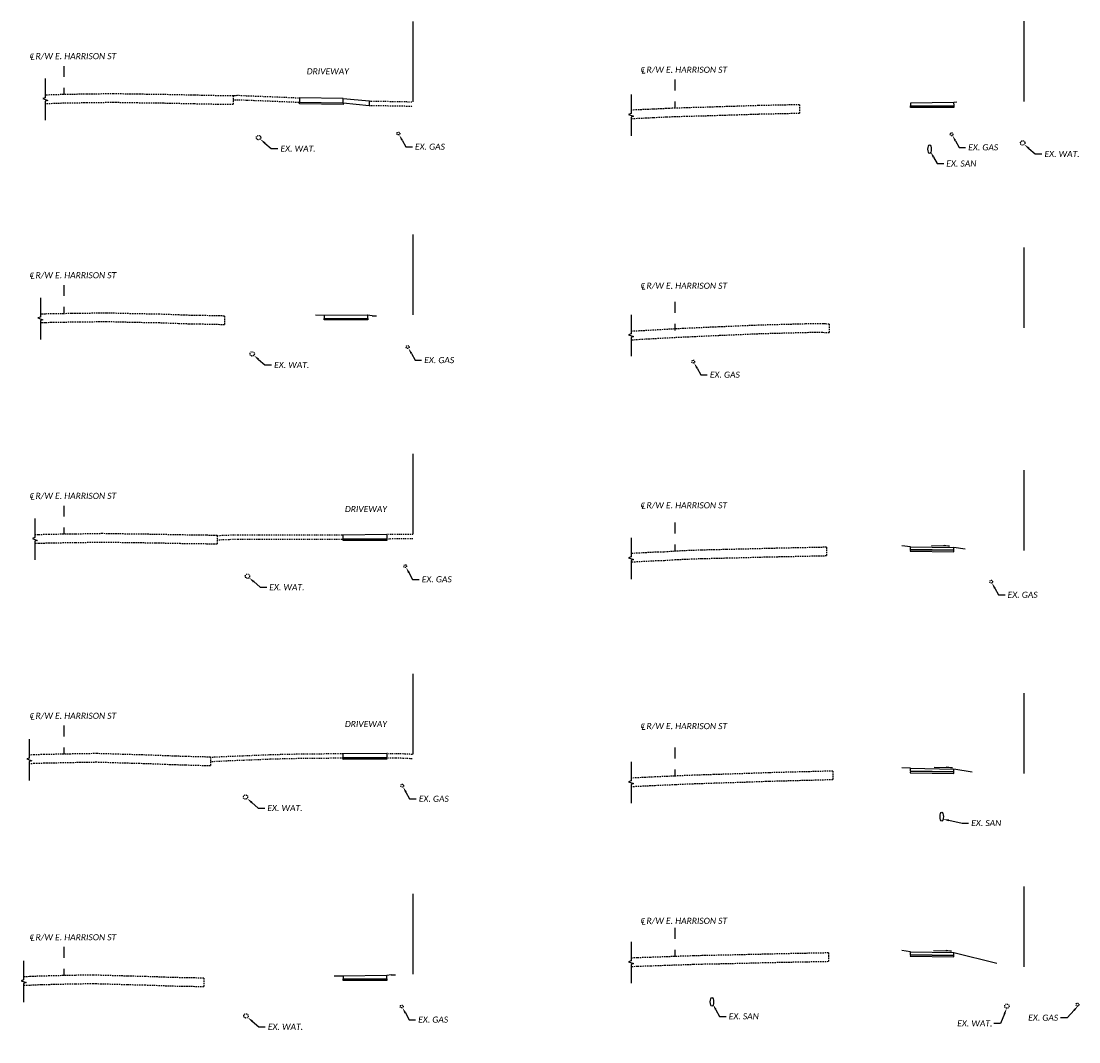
# Model space of a CAD drawing. Header units: feet. Extents: x 2307298 to 2307817, y 363952 to 364207.
# Tile 4 of 8: x 2307422 to 2307543, y 364088 to 364205. Entities that reach past the tile are written whole.
import ezdxf
from ezdxf import colors
from ezdxf.entities.mleader import LeaderData, LeaderLine
from ezdxf.math import Vec2, Vec3

# ---------------------------------------------------------------- set-up
doc = ezdxf.new("R2010")
doc.units = ezdxf.units.FT
doc.header["$MEASUREMENT"] = 0
for name, pattern in [('2', [0.1, 0.06, -0.04]), ('5', [0.1, 0.05, -0.05]), ('cl5', [25, 1.25, -1.25, 20, -1.25, 1.25]), ('OhDOT_USTN3', [0.22, 0.165, -0.055]), ('OhDOT_USTN5', [0.11, 0.055, -0.055]), ('rowex', [0])]:
    doc.linetypes.add(name, pattern=pattern)
for name, color, linetype in [('PF_X_Gas', 2, '5'), ('PF_X_Sanitary_Line', 3, '2'), ('PF_X_Water', 131, '5'), ('PV_P_Drive', 230, 'Continuous'), ('PV_P_Walk', 231, 'Continuous'), ('PV_X_Driveway', 7, 'OhDOT_USTN5'), ('RW_X_CL_5', 6, 'cl5'), ('RW_X_Fee_RW', 6, 'rowex'), ('SH_Text', 7, 'Continuous'), ('UT_X_Sanitary_Cells', 3, 'Continuous'), ('XS_P_Finished_Grade_Seeded', 3, 'Continuous'), ('XS_P_Pavt_Layers', 251, 'Continuous'), ('XS_P_Text_Info', 7, 'Continuous'), ('XS_X_Pavt', 133, 'OhDOT_USTN3')]:
    doc.layers.add(name, color=color, linetype=linetype)
doc.styles.add('Slanted Normal (0.14) Font 31', font='calibrii.ttf', dxfattribs={"height": 0.14})
doc.styles.add('Slanted-Normal', font='calibrii.ttf', dxfattribs={"height": 0.14})

# ---------------------------------------------------------------- blocks, each defined once
blk = doc.blocks.new('Walk_Agg_Base')
at = {"layer": 'XS_P_Pavt_Layers'}
blk.add_lwpolyline([(0, 0), (5, 0), (5, -0.17), (0, -0.17)], close=True, dxfattribs=at)
blk = doc.blocks.new('WALK_Arrow')
at = {"layer": 'XS_P_Text_Info', "color": 9, "linetype": 'ByBlock', "lineweight": -2}
blk.add_lwpolyline([(3.63, 0.26), (3.63, 0.37), (4.26, 0.26), (2.18, 0.26)], dxfattribs=at)

msp = doc.modelspace()

# ---------------------------------------------------------------- linework, layer by layer
at = {"layer": 'PF_X_Gas'}
for centre in [(2307464.85, 364192.28), (2307528.24, 364192.2), (2307465.92, 364167.81), (2307498.64, 364166.14), (2307465.64, 364142.69), (2307532.77, 364140.92), (2307465.29, 364117.54), (2307465.23, 364092.22), (2307542.66, 364092.44)]:
    msp.add_circle(centre, 0.167, dxfattribs=at)
at = {"layer": 'PF_X_Water'}
for centre in [(2307448.84, 364191.81), (2307536.39, 364191.2), (2307448.11, 364167.02), (2307447.57, 364141.54), (2307447.34, 364116.23), (2307534.58, 364092.26), (2307447.4, 364091.14)]:
    msp.add_circle(centre, 0.25, dxfattribs=at)
at = {"layer": 'PV_P_Drive'}
for points in [[(2307458.52, 364196.29), (2307461.52, 364196.01)], [(2307458.52, 364195.79), (2307461.52, 364195.51)], [(2307461.52, 364196.01), (2307461.52, 364195.51)]]:
    msp.add_lwpolyline(points, dxfattribs=at)
at = {"layer": 'PV_P_Walk'}
for points in [[(2307458.52, 364196.29), (2307453.52, 364196.37), (2307453.52, 364195.87), (2307458.52, 364195.79)], [(2307523.52, 364195.77), (2307523.52, 364195.44), (2307528.53, 364195.49), (2307528.52, 364195.82)], [(2307456.35, 364171.41), (2307456.35, 364171.08), (2307461.35, 364171.13), (2307461.35, 364171.46)], [(2307458.52, 364146.29), (2307463.52, 364146.34), (2307463.52, 364145.84), (2307458.52, 364145.79)], [(2307458.52, 364121.21), (2307463.52, 364121.24), (2307463.52, 364120.74), (2307458.52, 364120.71)], [(2307458.52, 364095.71), (2307458.52, 364095.38), (2307463.53, 364095.43), (2307463.52, 364095.76)]]:
    msp.add_lwpolyline(points, close=True, dxfattribs=at)
for points in [[(2307523.52, 364144.92), (2307528.52, 364144.84)], [(2307523.52, 364144.58), (2307523.52, 364144.92)], [(2307523.52, 364144.58), (2307528.52, 364144.51)], [(2307528.52, 364144.51), (2307528.52, 364144.84)], [(2307523.52, 364119.52), (2307528.52, 364119.44)], [(2307523.52, 364119.18), (2307523.52, 364119.52)], [(2307523.52, 364119.18), (2307528.52, 364119.11)], [(2307528.52, 364119.11), (2307528.52, 364119.44)], [(2307523.52, 364098.49), (2307528.52, 364098.41)], [(2307523.52, 364098.15), (2307523.52, 364098.49)], [(2307523.52, 364098.15), (2307528.52, 364098.08)], [(2307528.52, 364098.08), (2307528.52, 364098.41)]]:
    msp.add_lwpolyline(points, dxfattribs=at)
at = {"layer": 'PV_X_Driveway'}
for points in [[(2307445.93, 364196.6), (2307445.97, 364196.64), (2307446.09, 364196.64), (2307446.43, 364196.67), (2307447.61, 364196.61), (2307450.18, 364196.51), (2307452.82, 364196.4), (2307453.21, 364196.38), (2307453.52, 364196.37)], [(2307445.93, 364196.13), (2307446.43, 364196.16), (2307447.59, 364196.11), (2307450.16, 364196.01), (2307452.8, 364195.9), (2307453.19, 364195.88), (2307453.5, 364195.87)], [(2307461.51, 364195.51), (2307466.51, 364195.42)], [(2307461.52, 364196.01), (2307466.52, 364195.92)], [(2307444.08, 364146.2), (2307444.74, 364146.24), (2307445.98, 364146.28), (2307446.52, 364146.28), (2307448.87, 364146.3), (2307451.31, 364146.28), (2307454.01, 364146.29), (2307455.5, 364146.29), (2307458.4, 364146.28), (2307458.52, 364146.29)], [(2307444.12, 364145.7), (2307444.76, 364145.74), (2307445.99, 364145.78), (2307446.53, 364145.78), (2307448.87, 364145.8), (2307451.31, 364145.78), (2307454.01, 364145.79), (2307455.5, 364145.79), (2307458.41, 364145.78), (2307458.54, 364145.79)], [(2307463.52, 364146.34), (2307465.2, 364146.35), (2307466.52, 364146.37)], [(2307463.53, 364145.84), (2307465.21, 364145.85), (2307466.53, 364145.87)], [(2307443.32, 364120.8), (2307445.38, 364120.9), (2307447.14, 364120.97), (2307448.38, 364121.02), (2307450.13, 364121.09), (2307451.52, 364121.13), (2307454.39, 364121.19), (2307458.52, 364121.21)], [(2307463.52, 364121.24), (2307464.64, 364121.22), (2307465.41, 364121.2), (2307465.89, 364121.18), (2307466.37, 364121.15), (2307466.52, 364121.15)], [(2307443.34, 364120.3), (2307445.4, 364120.4), (2307447.17, 364120.47), (2307448.4, 364120.52), (2307450.14, 364120.59), (2307451.54, 364120.63), (2307454.39, 364120.69), (2307458.53, 364120.71)], [(2307463.51, 364120.74), (2307464.63, 364120.72), (2307465.39, 364120.7), (2307465.86, 364120.68), (2307466.35, 364120.65), (2307466.52, 364120.65)]]:
    msp.add_lwpolyline(points, dxfattribs=at)
at = {"layer": 'RW_X_CL_5'}
for points in [[(2307426.52, 364200.02), (2307426.52, 364196.75)], [(2307496.52, 364198.46), (2307496.52, 364195.18)], [(2307426.52, 364174.91), (2307426.52, 364171.63)], [(2307496.52, 364172.98), (2307496.52, 364169.7)], [(2307426.52, 364149.62), (2307426.52, 364146.35)], [(2307496.52, 364147.68), (2307496.52, 364144.4)], [(2307426.52, 364124.42), (2307426.52, 364121.14)], [(2307496.52, 364121.9), (2307496.52, 364118.63)], [(2307496.52, 364101.22), (2307496.52, 364097.95)], [(2307426.52, 364099.04), (2307426.52, 364095.76)]]:
    msp.add_lwpolyline(points, dxfattribs=at)
at = {"layer": 'RW_X_Fee_RW'}
for points in [[(2307466.52, 364205.13), (2307466.52, 364195.92)], [(2307536.52, 364205.16), (2307536.52, 364195.95)], [(2307466.52, 364180.71), (2307466.52, 364171.5)], [(2307536.52, 364179.21), (2307536.52, 364170)], [(2307466.52, 364155.58), (2307466.52, 364146.37)], [(2307536.52, 364153.7), (2307536.52, 364144.49)], [(2307466.52, 364130.36), (2307466.52, 364121.15)], [(2307536.52, 364128.12), (2307536.52, 364118.91)], [(2307536.52, 364105.98), (2307536.52, 364096.77)], [(2307466.52, 364105.14), (2307466.52, 364095.93)]]:
    msp.add_lwpolyline(points, dxfattribs=at)
at = {"layer": 'UT_X_Sanitary_Cells'}
for centre in [(2307525.72, 364190.48), (2307527.12, 364113.98), (2307500.79, 364092.74)]:
    msp.add_ellipse(centre, major_axis=(0, 0.5), ratio=0.384346, dxfattribs=at)
at = {"layer": 'XS_P_Finished_Grade_Seeded'}
for points in [[(2307528.86, 364195.88), (2307528.52, 364195.82)], [(2307456.35, 364171.41), (2307455.35, 364171.46)], [(2307461.87, 364171.37), (2307461.34, 364171.46)], [(2307461.87, 364171.37), (2307462.34, 364171.38)], [(2307523.52, 364144.92), (2307522.53, 364145.03)], [(2307529.79, 364144.63), (2307528.52, 364144.84)], [(2307523.52, 364119.52), (2307522.53, 364119.59)], [(2307530.62, 364119.09), (2307528.52, 364119.44)], [(2307523.52, 364098.49), (2307522.53, 364098.62)], [(2307528.52, 364098.41), (2307533.44, 364097.18)], [(2307458.52, 364095.71), (2307457.52, 364095.69)], [(2307464.02, 364095.85), (2307463.52, 364095.76)], [(2307464.02, 364095.85), (2307464.52, 364095.86)]]:
    msp.add_lwpolyline(points, dxfattribs=at)
at = {"layer": 'XS_X_Pavt', "linetype": 'Continuous'}
for points in [[(2307424.4, 364198.57), (2307424.4, 364196.39), (2307424.12, 364196.29), (2307424.69, 364196.08), (2307424.4, 364195.98), (2307424.4, 364193.83)], [(2307491.52, 364196.76), (2307491.52, 364194.58), (2307491.24, 364194.48), (2307491.81, 364194.27), (2307491.52, 364194.17), (2307491.52, 364192.02)], [(2307423.84, 364173.43), (2307423.84, 364171.25), (2307423.56, 364171.15), (2307424.13, 364170.94), (2307423.84, 364170.84), (2307423.84, 364168.69)], [(2307491.52, 364171.49), (2307491.52, 364169.32), (2307491.24, 364169.21), (2307491.81, 364169.01), (2307491.52, 364168.9), (2307491.52, 364166.76)], [(2307423.2, 364148.14), (2307423.2, 364145.96), (2307422.92, 364145.86), (2307423.49, 364145.65), (2307423.2, 364145.55), (2307423.2, 364143.4)], [(2307491.52, 364145.94), (2307491.52, 364143.76), (2307491.24, 364143.66), (2307491.81, 364143.45), (2307491.52, 364143.35), (2307491.52, 364141.2)], [(2307422.56, 364122.88), (2307422.56, 364120.7), (2307422.27, 364120.6), (2307422.85, 364120.39), (2307422.56, 364120.29), (2307422.56, 364118.14)], [(2307491.52, 364120.26), (2307491.52, 364118.09), (2307491.24, 364117.98), (2307491.81, 364117.78), (2307491.52, 364117.67), (2307491.52, 364115.53)], [(2307491.52, 364099.62), (2307491.52, 364097.44), (2307491.24, 364097.34), (2307491.81, 364097.13), (2307491.52, 364097.03), (2307491.52, 364094.88)], [(2307421.92, 364097.45), (2307421.92, 364095.28), (2307421.64, 364095.17), (2307422.21, 364094.97), (2307421.92, 364094.86), (2307421.92, 364092.72)]]:
    msp.add_lwpolyline(points, dxfattribs=at)
at = {"layer": 'XS_X_Pavt'}
for points in [[(2307445.93, 364196.6), (2307444.29, 364196.61), (2307441.45, 364196.67), (2307438.22, 364196.74), (2307437.99, 364196.75), (2307434.99, 364196.78), (2307432.22, 364196.83), (2307429.18, 364196.79), (2307426.52, 364196.75), (2307424.4, 364196.68)], [(2307445.93, 364196.6), (2307445.93, 364195.6), (2307444.28, 364195.61), (2307441.42, 364195.67), (2307438.2, 364195.74), (2307437.97, 364195.75), (2307434.97, 364195.78), (2307432.21, 364195.83), (2307429.19, 364195.79), (2307426.55, 364195.75), (2307424.43, 364195.68)], [(2307510.83, 364195.58), (2307506.12, 364195.48), (2307503.66, 364195.4), (2307501.71, 364195.34), (2307499.6, 364195.27), (2307497.94, 364195.23), (2307496.22, 364195.17), (2307495.56, 364195.14), (2307494.07, 364195.07), (2307492.19, 364194.99), (2307491.52, 364194.96)], [(2307510.83, 364195.58), (2307510.83, 364194.58), (2307506.14, 364194.48), (2307503.69, 364194.4), (2307501.74, 364194.34), (2307499.63, 364194.27), (2307497.96, 364194.23), (2307496.26, 364194.18), (2307495.61, 364194.15), (2307494.11, 364194.08), (2307492.23, 364193.99), (2307491.57, 364193.96)], [(2307444.92, 364171.36), (2307442.12, 364171.42), (2307441.83, 364171.42), (2307440.91, 364171.44), (2307439.7, 364171.48), (2307437.49, 364171.57), (2307436.64, 364171.58), (2307434.47, 364171.62), (2307431.44, 364171.7), (2307428.42, 364171.65), (2307427.41, 364171.64), (2307426.52, 364171.63), (2307425.39, 364171.62), (2307424.38, 364171.59), (2307423.84, 364171.57)], [(2307444.92, 364171.36), (2307444.92, 364170.36), (2307442.11, 364170.42), (2307441.82, 364170.42), (2307440.88, 364170.44), (2307439.67, 364170.48), (2307437.46, 364170.57), (2307436.62, 364170.58), (2307434.45, 364170.62), (2307431.44, 364170.7), (2307428.43, 364170.65), (2307427.42, 364170.65), (2307426.53, 364170.63), (2307425.41, 364170.62), (2307424.41, 364170.59), (2307423.87, 364170.57)], [(2307514.22, 364170.43), (2307513.75, 364170.45), (2307513.53, 364170.48), (2307511.52, 364170.45), (2307506.52, 364170.32), (2307501.52, 364170.11), (2307496.52, 364169.88), (2307492.49, 364169.65), (2307491.52, 364169.6)], [(2307514.22, 364170.43), (2307514.22, 364169.43), (2307513.66, 364169.45), (2307513.47, 364169.48), (2307511.54, 364169.45), (2307506.56, 364169.32), (2307501.57, 364169.11), (2307496.57, 364168.88), (2307492.54, 364168.66), (2307491.52, 364168.59)], [(2307444.08, 364146.2), (2307442.89, 364146.23), (2307439.92, 364146.27), (2307437.05, 364146.33), (2307433.91, 364146.37), (2307430.95, 364146.42), (2307427.85, 364146.36), (2307426.52, 364146.35), (2307424.85, 364146.32), (2307423.64, 364146.29), (2307423.2, 364146.27)], [(2307444.08, 364146.2), (2307444.08, 364145.2), (2307442.87, 364145.23), (2307439.9, 364145.27), (2307437.04, 364145.33), (2307433.89, 364145.37), (2307430.95, 364145.42), (2307427.86, 364145.36), (2307426.54, 364145.35), (2307424.87, 364145.32), (2307423.67, 364145.29), (2307423.23, 364145.27)], [(2307513.93, 364144.86), (2307510.73, 364144.79), (2307508.28, 364144.74), (2307507.41, 364144.72), (2307503.95, 364144.63), (2307502.48, 364144.6), (2307501.1, 364144.56), (2307499.6, 364144.53), (2307498.27, 364144.48), (2307496.52, 364144.4), (2307495.27, 364144.31), (2307494.69, 364144.31), (2307494.11, 364144.28), (2307491.52, 364144.14)], [(2307513.93, 364144.86), (2307513.93, 364143.86), (2307510.75, 364143.79), (2307508.3, 364143.74), (2307507.44, 364143.73), (2307503.98, 364143.63), (2307502.51, 364143.6), (2307501.13, 364143.56), (2307499.62, 364143.53), (2307498.31, 364143.48), (2307496.58, 364143.4), (2307495.31, 364143.31), (2307494.71, 364143.31), (2307494.16, 364143.28), (2307491.58, 364143.14)], [(2307443.32, 364120.8), (2307440.52, 364120.87), (2307439.34, 364120.91), (2307438.21, 364120.95), (2307436.36, 364121.03), (2307435.24, 364121.06), (2307433.36, 364121.11), (2307432.26, 364121.15), (2307430.31, 364121.21), (2307429.24, 364121.19), (2307427.32, 364121.16), (2307426.52, 364121.14), (2307424.28, 364121.1), (2307423.14, 364121.06), (2307422.56, 364121.04)], [(2307443.32, 364120.8), (2307443.32, 364119.79), (2307440.49, 364119.87), (2307439.31, 364119.91), (2307438.17, 364119.95), (2307436.33, 364120.03), (2307435.21, 364120.06), (2307433.33, 364120.11), (2307432.22, 364120.15), (2307430.3, 364120.21), (2307429.26, 364120.19), (2307427.34, 364120.16), (2307426.54, 364120.14), (2307424.31, 364120.1), (2307423.18, 364120.06), (2307422.6, 364120.04)], [(2307514.64, 364119.21), (2307511.99, 364119.13), (2307509.9, 364119.08), (2307507.3, 364119.01), (2307505.12, 364118.93), (2307501.02, 364118.8), (2307498.56, 364118.72), (2307496.52, 364118.63), (2307494.26, 364118.53), (2307491.52, 364118.4)], [(2307514.64, 364119.21), (2307514.64, 364118.21), (2307512.02, 364118.13), (2307509.92, 364118.08), (2307507.33, 364118.01), (2307505.15, 364117.93), (2307501.05, 364117.8), (2307498.6, 364117.72), (2307496.57, 364117.63), (2307494.3, 364117.53), (2307491.57, 364117.4)], [(2307514.14, 364098.36), (2307511.53, 364098.31), (2307508.88, 364098.26), (2307506.95, 364098.21), (2307505.11, 364098.17), (2307502.19, 364098.1), (2307499.61, 364098.05), (2307498.63, 364098.02), (2307496.52, 364097.95), (2307495.46, 364097.91), (2307493.75, 364097.85), (2307492.23, 364097.8), (2307491.52, 364097.77)], [(2307514.14, 364098.36), (2307514.14, 364097.36), (2307511.55, 364097.31), (2307508.9, 364097.26), (2307506.97, 364097.22), (2307505.13, 364097.17), (2307502.21, 364097.1), (2307499.64, 364097.05), (2307498.66, 364097.02), (2307496.56, 364096.95), (2307495.49, 364096.91), (2307493.78, 364096.85), (2307492.27, 364096.8), (2307491.56, 364096.77)], [(2307442.58, 364095.47), (2307440.44, 364095.51), (2307438.88, 364095.54), (2307436.81, 364095.62), (2307435.89, 364095.65), (2307433.81, 364095.7), (2307430.84, 364095.79), (2307429.89, 364095.82), (2307427.84, 364095.79), (2307426.52, 364095.76), (2307424.88, 364095.72), (2307423.87, 364095.7), (2307422.58, 364095.64), (2307421.92, 364095.61)], [(2307442.58, 364095.47), (2307442.58, 364094.47), (2307440.42, 364094.51), (2307438.85, 364094.54), (2307436.77, 364094.62), (2307435.85, 364094.65), (2307433.78, 364094.7), (2307430.82, 364094.79), (2307429.89, 364094.81), (2307427.86, 364094.79), (2307426.54, 364094.76), (2307424.9, 364094.72), (2307423.91, 364094.7), (2307422.63, 364094.64), (2307421.97, 364094.61)]]:
    msp.add_lwpolyline(points, dxfattribs=at)

# ---------------------------------------------------------------- block references
at = {"layer": 'PV_P_Walk'}
for name, p, rotation in [('Walk_Agg_Base', (2307453.52, 364195.87), 359.1062583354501), ('Walk_Agg_Base', (2307523.52, 364195.44), 359.9999999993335), ('Walk_Agg_Base', (2307458.54, 364145.79), 359.9999999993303), ('WALK_Arrow', (2307523.75, 364144.79), 359.2343200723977), ('Walk_Agg_Base', (2307458.52, 364120.71), 0.2961288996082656), ('WALK_Arrow', (2307524.07, 364119.4), 359.0067684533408), ('WALK_Arrow', (2307523.97, 364098.38), 358.9066747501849), ('Walk_Agg_Base', (2307458.52, 364095.38), 359.9999999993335)]:
    msp.add_blockref(name, p, dxfattribs=dict(at, rotation=rotation))
msp.add_blockref('Walk_Agg_Base', (2307456.35, 364171.08), dxfattribs=at)
at = {"layer": 'PV_P_Walk', "xscale": -1, "rotation": 359.1652515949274}
for p in [(2307528.52, 364144.51), (2307528.52, 364119.11), (2307528.52, 364098.08)]:
    msp.add_blockref('Walk_Agg_Base', p, dxfattribs=at)

# ---------------------------------------------------------------- texts
at = {"layer": 'RW_X_CL_5', "char_height": 0.7, "width": 16.923, "attachment_point": 1, "style": 'Slanted-Normal'}
for insert in [(2307422.5, 364201.65), (2307492.5, 364200.09), (2307422.5, 364176.54), (2307492.5, 364175.33), (2307422.5, 364151.25), (2307492.5, 364150.17), (2307422.5, 364126.04), (2307492.5, 364124.86), (2307492.5, 364102.54), (2307422.5, 364100.66)]:
    msp.add_mtext('{\\fISOCPEUR|b0|i1|c0|p34;\\H1.21429x;℄} R/W E. HARRISON ST', dxfattribs=dict(at, insert=insert))
at = {"layer": 'SH_Text', "char_height": 0.7, "width": 6.2533, "attachment_point": 1, "style": 'Slanted-Normal'}
for insert in [(2307454.36, 364199.76), (2307458.73, 364149.59), (2307458.73, 364124.95)]:
    msp.add_mtext('DRIVEWAY', dxfattribs=dict(at, insert=insert))

# ---------------------------------------------------------------- leaders
at = {"layer": 'PF_X_Gas'}
ml = msp.add_multileader_mtext('Standard', dxfattribs=at)
ml.set_content('EX. GAS', color=256, style='Slanted Normal (0.14) Font 31')
ml.set_leader_properties(color=9, linetype='Continuous', lineweight=-1)
ml.build(insert=Vec2(0, 0))
ml.multileader.update_dxf_attribs({"text_left_attachment_type": 2, "text_right_attachment_type": 2, "dogleg_length": 0.15, "arrow_head_size": 0.7, "scale": 5})
ctx = ml.context
ctx.base_point, ctx.scale, ctx.char_height, ctx.arrow_head_size, ctx.landing_gap_size, ctx.plane_origin = Vec3(2307466.46, 364190.77), 5, 0.7, 0.7, 0.3, Vec3(2307464.94, 364192.14)
ctx.left_attachment, ctx.right_attachment = 2, 2
notes = []
notes.append((ctx, [(0, (1, 1, 0), (2307465.71, 364190.77), (1, 0), 0.75, [(0, [(2307464.94, 364192.14)], 0, [])])]))
ctx.mtext.insert, ctx.mtext.flow_direction = Vec3(2307466.76, 364191.12), 5
ml = msp.add_multileader_mtext('Standard', dxfattribs=at)
ml.set_content('EX. GAS', color=256, style='Slanted Normal (0.14) Font 31')
ml.set_leader_properties(color=9, linetype='Continuous', lineweight=-1)
ml.build(insert=Vec2(0, 0))
ml.multileader.update_dxf_attribs({"text_left_attachment_type": 2, "text_right_attachment_type": 2, "dogleg_length": 0.15, "arrow_head_size": 0.7, "scale": 5})
ctx = ml.context
ctx.base_point, ctx.scale, ctx.char_height, ctx.arrow_head_size, ctx.landing_gap_size, ctx.plane_origin = Vec3(2307529.85, 364190.69), 5, 0.7, 0.7, 0.3, Vec3(2307528.34, 364192.06)
ctx.left_attachment, ctx.right_attachment = 2, 2
notes.append((ctx, [(0, (1, 1, 0), (2307529.1, 364190.69), (1, 0), 0.75, [(0, [(2307528.34, 364192.06)], 0, [])])]))
ctx.mtext.insert, ctx.mtext.flow_direction = Vec3(2307530.15, 364191.05), 5
ml = msp.add_multileader_mtext('Standard', dxfattribs=at)
ml.set_content('EX. GAS', color=256, style='Slanted Normal (0.14) Font 31')
ml.set_leader_properties(color=9, linetype='Continuous', lineweight=-1)
ml.build(insert=Vec2(0, 0))
ml.multileader.update_dxf_attribs({"text_left_attachment_type": 2, "text_right_attachment_type": 2, "dogleg_length": 0.15, "arrow_head_size": 0.7, "scale": 5})
ctx = ml.context
ctx.base_point, ctx.scale, ctx.char_height, ctx.arrow_head_size, ctx.landing_gap_size, ctx.plane_origin = Vec3(2307467.52, 364166.3), 5, 0.7, 0.7, 0.3, Vec3(2307466.01, 364167.68)
ctx.left_attachment, ctx.right_attachment = 2, 2
notes.append((ctx, [(0, (1, 1, 0), (2307466.77, 364166.3), (1, 0), 0.75, [(0, [(2307466.01, 364167.68)], 0, [])])]))
ctx.mtext.insert, ctx.mtext.flow_direction = Vec3(2307467.82, 364166.66), 5
ml = msp.add_multileader_mtext('Standard', dxfattribs=at)
ml.set_content('EX. GAS', color=256, style='Slanted Normal (0.14) Font 31')
ml.set_leader_properties(color=9, linetype='Continuous', lineweight=-1)
ml.build(insert=Vec2(0, 0))
ml.multileader.update_dxf_attribs({"text_left_attachment_type": 2, "text_right_attachment_type": 2, "dogleg_length": 0.15, "arrow_head_size": 0.7, "scale": 5})
ctx = ml.context
ctx.base_point, ctx.scale, ctx.char_height, ctx.arrow_head_size, ctx.landing_gap_size, ctx.plane_origin = Vec3(2307500.25, 364164.63), 5, 0.7, 0.7, 0.3, Vec3(2307498.74, 364166)
ctx.left_attachment, ctx.right_attachment = 2, 2
notes.append((ctx, [(0, (1, 1, 0), (2307499.5, 364164.63), (1, 0), 0.75, [(0, [(2307498.74, 364166)], 0, [])])]))
ctx.mtext.insert, ctx.mtext.flow_direction = Vec3(2307500.55, 364164.99), 5
ml = msp.add_multileader_mtext('Standard', dxfattribs=at)
ml.set_content('EX. GAS', color=256, style='Slanted Normal (0.14) Font 31')
ml.set_leader_properties(color=9, linetype='Continuous', lineweight=-1)
ml.build(insert=Vec2(0, 0))
ml.multileader.update_dxf_attribs({"text_left_attachment_type": 2, "text_right_attachment_type": 2, "dogleg_length": 0.15, "arrow_head_size": 0.7, "scale": 5})
ctx = ml.context
ctx.base_point, ctx.scale, ctx.char_height, ctx.arrow_head_size, ctx.landing_gap_size, ctx.plane_origin = Vec3(2307467.24, 364141.18), 5, 0.7, 0.7, 0.3, Vec3(2307465.73, 364142.56)
ctx.left_attachment, ctx.right_attachment = 2, 2
notes.append((ctx, [(0, (1, 1, 0), (2307466.49, 364141.18), (1, 0), 0.75, [(0, [(2307465.73, 364142.56)], 0, [])])]))
ctx.mtext.insert, ctx.mtext.flow_direction = Vec3(2307467.54, 364141.54), 5
ml = msp.add_multileader_mtext('Standard', dxfattribs=at)
ml.set_content('EX. GAS', color=256, style='Slanted Normal (0.14) Font 31')
ml.set_leader_properties(color=9, linetype='Continuous', lineweight=-1)
ml.build(insert=Vec2(0, 0))
ml.multileader.update_dxf_attribs({"text_left_attachment_type": 2, "text_right_attachment_type": 2, "dogleg_length": 0.15, "arrow_head_size": 0.7, "scale": 5})
ctx = ml.context
ctx.base_point, ctx.scale, ctx.char_height, ctx.arrow_head_size, ctx.landing_gap_size, ctx.plane_origin = Vec3(2307534.37, 364139.4), 5, 0.7, 0.7, 0.3, Vec3(2307532.86, 364140.78)
ctx.left_attachment, ctx.right_attachment = 2, 2
notes.append((ctx, [(0, (1, 1, 0), (2307533.62, 364139.4), (1, 0), 0.75, [(0, [(2307532.86, 364140.78)], 0, [])])]))
ctx.mtext.insert, ctx.mtext.flow_direction = Vec3(2307534.67, 364139.76), 5
ml = msp.add_multileader_mtext('Standard', dxfattribs=at)
ml.set_content('EX. GAS', color=256, style='Slanted Normal (0.14) Font 31')
ml.set_leader_properties(color=9, linetype='Continuous', lineweight=-1)
ml.build(insert=Vec2(0, 0))
ml.multileader.update_dxf_attribs({"text_left_attachment_type": 2, "text_right_attachment_type": 2, "dogleg_length": 0.15, "arrow_head_size": 0.7, "scale": 5})
ctx = ml.context
ctx.base_point, ctx.scale, ctx.char_height, ctx.arrow_head_size, ctx.landing_gap_size, ctx.plane_origin = Vec3(2307466.9, 364116.02), 5, 0.7, 0.7, 0.3, Vec3(2307465.39, 364117.4)
ctx.left_attachment, ctx.right_attachment = 2, 2
notes.append((ctx, [(0, (1, 1, 0), (2307466.15, 364116.02), (1, 0), 0.75, [(0, [(2307465.39, 364117.4)], 0, [])])]))
ctx.mtext.insert, ctx.mtext.flow_direction = Vec3(2307467.2, 364116.38), 5
ml = msp.add_multileader_mtext('Standard', dxfattribs=at)
ml.set_content('EX. GAS', color=256, style='Slanted Normal (0.14) Font 31')
ml.set_leader_properties(color=9, linetype='Continuous', lineweight=-1)
ml.build(insert=Vec2(0, 0))
ml.multileader.update_dxf_attribs({"text_left_attachment_type": 2, "text_right_attachment_type": 2, "dogleg_length": 0.15, "arrow_head_size": 0.7, "scale": 5})
ctx = ml.context
ctx.base_point, ctx.scale, ctx.char_height, ctx.arrow_head_size, ctx.landing_gap_size, ctx.plane_origin = Vec3(2307466.83, 364090.71), 5, 0.7, 0.7, 0.3, Vec3(2307465.32, 364092.09)
ctx.left_attachment, ctx.right_attachment = 2, 2
notes.append((ctx, [(0, (1, 1, 0), (2307466.08, 364090.71), (1, 0), 0.75, [(0, [(2307465.32, 364092.09)], 0, [])])]))
ctx.mtext.insert, ctx.mtext.flow_direction = Vec3(2307467.13, 364091.07), 5
ml = msp.add_multileader_mtext('Standard', dxfattribs=at)
ml.set_content('EX. GAS', color=256, style='Slanted Normal (0.14) Font 31')
ml.set_leader_properties(color=9, linetype='Continuous', lineweight=-1)
ml.build(insert=Vec2(0, 0))
ml.multileader.update_dxf_attribs({"text_left_attachment_type": 2, "text_right_attachment_type": 2, "dogleg_length": 0.15, "arrow_head_size": 0.7, "scale": 5})
ctx = ml.context
ctx.base_point, ctx.scale, ctx.char_height, ctx.arrow_head_size, ctx.landing_gap_size, ctx.plane_origin = Vec3(2307536.72, 364090.93), 5, 0.7, 0.7, 0.3, Vec3(2307542.76, 364092.31)
ctx.left_attachment, ctx.right_attachment = 2, 2
notes.append((ctx, [(1, (1, 1, 0), (2307541.49, 364090.93), (-1, 0), 0.75, [(0, [(2307542.76, 364092.31)], 0, [])])]))
ctx.mtext.insert, ctx.mtext.flow_direction = Vec3(2307537.02, 364091.29), 5
at = {"layer": 'PF_X_Sanitary_Line'}
ml = msp.add_multileader_mtext('Standard', dxfattribs=at)
ml.set_content('EX. SAN', color=256, style='Slanted Normal (0.14) Font 31')
ml.set_leader_properties(color=9, linetype='Continuous', lineweight=-1)
ml.build(insert=Vec2(0, 0))
ml.multileader.update_dxf_attribs({"text_left_attachment_type": 2, "text_right_attachment_type": 2, "dogleg_length": 0.15, "arrow_head_size": 0.7, "scale": 5})
ctx = ml.context
ctx.base_point, ctx.scale, ctx.char_height, ctx.arrow_head_size, ctx.landing_gap_size, ctx.plane_origin = Vec3(2307527.34, 364188.83), 5, 0.7, 0.7, 0.3, Vec3(2307525.83, 364190.2)
ctx.left_attachment, ctx.right_attachment = 2, 2
notes.append((ctx, [(0, (1, 1, 0), (2307526.59, 364188.83), (1, 0), 0.75, [(0, [(2307525.83, 364190.2)], 0, [])])]))
ctx.mtext.insert, ctx.mtext.flow_direction = Vec3(2307527.64, 364189.19), 5
ml = msp.add_multileader_mtext('Standard', dxfattribs=at)
ml.set_content('EX. SAN', color=256, style='Slanted Normal (0.14) Font 31')
ml.set_leader_properties(color=9, linetype='Continuous', lineweight=-1)
ml.build(insert=Vec2(0, 0))
ml.multileader.update_dxf_attribs({"text_left_attachment_type": 2, "text_right_attachment_type": 2, "dogleg_length": 0.15, "arrow_head_size": 0.7, "scale": 5})
ctx = ml.context
ctx.base_point, ctx.scale, ctx.char_height, ctx.arrow_head_size, ctx.landing_gap_size, ctx.plane_origin = Vec3(2307530.19, 364113.25), 5, 0.7, 0.7, 0.3, Vec3(2307527.23, 364113.7)
ctx.left_attachment, ctx.right_attachment = 2, 2
notes.append((ctx, [(0, (1, 1, 0), (2307529.44, 364113.25), (1, 0), 0.75, [(0, [(2307527.23, 364113.7)], 0, [])])]))
ctx.mtext.insert, ctx.mtext.flow_direction = Vec3(2307530.49, 364113.6), 5
ml = msp.add_multileader_mtext('Standard', dxfattribs=at)
ml.set_content('EX. SAN', color=256, style='Slanted Normal (0.14) Font 31')
ml.set_leader_properties(color=9, linetype='Continuous', lineweight=-1)
ml.build(insert=Vec2(0, 0))
ml.multileader.update_dxf_attribs({"text_left_attachment_type": 2, "text_right_attachment_type": 2, "dogleg_length": 0.15, "arrow_head_size": 0.7, "scale": 5})
ctx = ml.context
ctx.base_point, ctx.scale, ctx.char_height, ctx.arrow_head_size, ctx.landing_gap_size, ctx.plane_origin = Vec3(2307502.41, 364091.09), 5, 0.7, 0.7, 0.3, Vec3(2307500.9, 364092.46)
ctx.left_attachment, ctx.right_attachment = 2, 2
notes.append((ctx, [(0, (1, 1, 0), (2307501.66, 364091.09), (1, 0), 0.75, [(0, [(2307500.9, 364092.46)], 0, [])])]))
ctx.mtext.insert, ctx.mtext.flow_direction = Vec3(2307502.71, 364091.45), 5
at = {"layer": 'PF_X_Water'}
ml = msp.add_multileader_mtext('Standard', dxfattribs=at)
ml.set_content('EX. WAT.', color=256, style='Slanted Normal (0.14) Font 31')
ml.set_leader_properties(color=9, linetype='Continuous', lineweight=-1)
ml.build(insert=Vec2(0, 0))
ml.multileader.update_dxf_attribs({"text_left_attachment_type": 2, "text_right_attachment_type": 2, "dogleg_length": 0.15, "arrow_head_size": 0.7, "scale": 5})
ctx = ml.context
ctx.base_point, ctx.scale, ctx.char_height, ctx.arrow_head_size, ctx.landing_gap_size, ctx.plane_origin = Vec3(2307451.05, 364190.55), 5, 0.7, 0.7, 0.3, Vec3(2307449.03, 364191.64)
ctx.left_attachment, ctx.right_attachment = 2, 2
notes.append((ctx, [(0, (1, 1, 0), (2307450.3, 364190.55), (1, 0), 0.75, [(0, [(2307449.03, 364191.64)], 0, [])])]))
ctx.mtext.insert, ctx.mtext.flow_direction = Vec3(2307451.35, 364190.9), 5
ml = msp.add_multileader_mtext('Standard', dxfattribs=at)
ml.set_content('EX. WAT.', color=256, style='Slanted Normal (0.14) Font 31')
ml.set_leader_properties(color=9, linetype='Continuous', lineweight=-1)
ml.build(insert=Vec2(0, 0))
ml.multileader.update_dxf_attribs({"text_left_attachment_type": 2, "text_right_attachment_type": 2, "dogleg_length": 0.15, "arrow_head_size": 0.7, "scale": 5})
ctx = ml.context
ctx.base_point, ctx.scale, ctx.char_height, ctx.arrow_head_size, ctx.landing_gap_size, ctx.plane_origin = Vec3(2307538.59, 364189.94), 5, 0.7, 0.7, 0.3, Vec3(2307536.57, 364191.03)
ctx.left_attachment, ctx.right_attachment = 2, 2
notes.append((ctx, [(0, (1, 1, 0), (2307537.84, 364189.94), (1, 0), 0.75, [(0, [(2307536.57, 364191.03)], 0, [])])]))
ctx.mtext.insert, ctx.mtext.flow_direction = Vec3(2307538.89, 364190.29), 5
ml = msp.add_multileader_mtext('Standard', dxfattribs=at)
ml.set_content('EX. WAT.', color=256, style='Slanted Normal (0.14) Font 31')
ml.set_leader_properties(color=9, linetype='Continuous', lineweight=-1)
ml.build(insert=Vec2(0, 0))
ml.multileader.update_dxf_attribs({"text_left_attachment_type": 2, "text_right_attachment_type": 2, "dogleg_length": 0.15, "arrow_head_size": 0.7, "scale": 5})
ctx = ml.context
ctx.base_point, ctx.scale, ctx.char_height, ctx.arrow_head_size, ctx.landing_gap_size, ctx.plane_origin = Vec3(2307450.32, 364165.76), 5, 0.7, 0.7, 0.3, Vec3(2307448.3, 364166.85)
ctx.left_attachment, ctx.right_attachment = 2, 2
notes.append((ctx, [(0, (1, 1, 0), (2307449.57, 364165.76), (1, 0), 0.75, [(0, [(2307448.3, 364166.85)], 0, [])])]))
ctx.mtext.insert, ctx.mtext.flow_direction = Vec3(2307450.62, 364166.11), 5
ml = msp.add_multileader_mtext('Standard', dxfattribs=at)
ml.set_content('EX. WAT.', color=256, style='Slanted Normal (0.14) Font 31')
ml.set_leader_properties(color=9, linetype='Continuous', lineweight=-1)
ml.build(insert=Vec2(0, 0))
ml.multileader.update_dxf_attribs({"text_left_attachment_type": 2, "text_right_attachment_type": 2, "dogleg_length": 0.15, "arrow_head_size": 0.7, "scale": 5})
ctx = ml.context
ctx.base_point, ctx.scale, ctx.char_height, ctx.arrow_head_size, ctx.landing_gap_size, ctx.plane_origin = Vec3(2307449.77, 364140.28), 5, 0.7, 0.7, 0.3, Vec3(2307447.75, 364141.37)
ctx.left_attachment, ctx.right_attachment = 2, 2
notes.append((ctx, [(0, (1, 1, 0), (2307449.02, 364140.28), (1, 0), 0.75, [(0, [(2307447.75, 364141.37)], 0, [])])]))
ctx.mtext.insert, ctx.mtext.flow_direction = Vec3(2307450.07, 364140.63), 5
ml = msp.add_multileader_mtext('Standard', dxfattribs=at)
ml.set_content('EX. WAT.', color=256, style='Slanted Normal (0.14) Font 31')
ml.set_leader_properties(color=9, linetype='Continuous', lineweight=-1)
ml.build(insert=Vec2(0, 0))
ml.multileader.update_dxf_attribs({"text_left_attachment_type": 2, "text_right_attachment_type": 2, "dogleg_length": 0.15, "arrow_head_size": 0.7, "scale": 5})
ctx = ml.context
ctx.base_point, ctx.scale, ctx.char_height, ctx.arrow_head_size, ctx.landing_gap_size, ctx.plane_origin = Vec3(2307449.55, 364114.97), 5, 0.7, 0.7, 0.3, Vec3(2307447.53, 364116.06)
ctx.left_attachment, ctx.right_attachment = 2, 2
notes.append((ctx, [(0, (1, 1, 0), (2307448.8, 364114.97), (1, 0), 0.75, [(0, [(2307447.53, 364116.06)], 0, [])])]))
ctx.mtext.insert, ctx.mtext.flow_direction = Vec3(2307449.85, 364115.32), 5
ml = msp.add_multileader_mtext('Standard', dxfattribs=at)
ml.set_content('EX. WAT.', color=256, style='Slanted Normal (0.14) Font 31')
ml.set_leader_properties(color=9, linetype='Continuous', lineweight=-1)
ml.build(insert=Vec2(0, 0))
ml.multileader.update_dxf_attribs({"text_left_attachment_type": 2, "text_right_attachment_type": 2, "dogleg_length": 0.15, "arrow_head_size": 0.7, "scale": 5})
ctx = ml.context
ctx.base_point, ctx.scale, ctx.char_height, ctx.arrow_head_size, ctx.landing_gap_size, ctx.plane_origin = Vec3(2307528.59, 364090.28), 5, 0.7, 0.7, 0.3, Vec3(2307534.77, 364092.09)
ctx.left_attachment, ctx.right_attachment = 2, 2
notes.append((ctx, [(1, (1, 1, 0), (2307533.85, 364090.28), (-1, 0), 0.75, [(0, [(2307534.56, 364092.01)], 0, [])])]))
ctx.mtext.insert, ctx.mtext.flow_direction = Vec3(2307528.89, 364090.63), 5
ml = msp.add_multileader_mtext('Standard', dxfattribs=at)
ml.set_content('EX. WAT.', color=256, style='Slanted Normal (0.14) Font 31')
ml.set_leader_properties(color=9, linetype='Continuous', lineweight=-1)
ml.build(insert=Vec2(0, 0))
ml.multileader.update_dxf_attribs({"text_left_attachment_type": 2, "text_right_attachment_type": 2, "dogleg_length": 0.15, "arrow_head_size": 0.7, "scale": 5})
ctx = ml.context
ctx.base_point, ctx.scale, ctx.char_height, ctx.arrow_head_size, ctx.landing_gap_size, ctx.plane_origin = Vec3(2307449.61, 364089.89), 5, 0.7, 0.7, 0.3, Vec3(2307447.59, 364090.98)
ctx.left_attachment, ctx.right_attachment = 2, 2
notes.append((ctx, [(0, (1, 1, 0), (2307448.86, 364089.89), (1, 0), 0.75, [(0, [(2307447.59, 364090.98)], 0, [])])]))
ctx.mtext.insert, ctx.mtext.flow_direction = Vec3(2307449.91, 364090.24), 5
for ctx, leaders in notes:
    for number, flags, end, landing, length, lines in leaders:
        leader = LeaderData()
        leader.index, (leader.has_last_leader_line, leader.has_dogleg_vector, leader.attachment_direction) = number, flags
        leader.last_leader_point, leader.dogleg_vector, leader.dogleg_length = Vec3(end), Vec3(landing), length
        for number, points, colour, breaks in lines:
            line = LeaderLine()
            line.index, line.vertices, line.color, line.breaks = number, Vec3.list(points), colors.encode_raw_color(colour), breaks
            leader.lines.append(line)
        ctx.leaders.append(leader)

doc.saveas('drawing.dxf')
